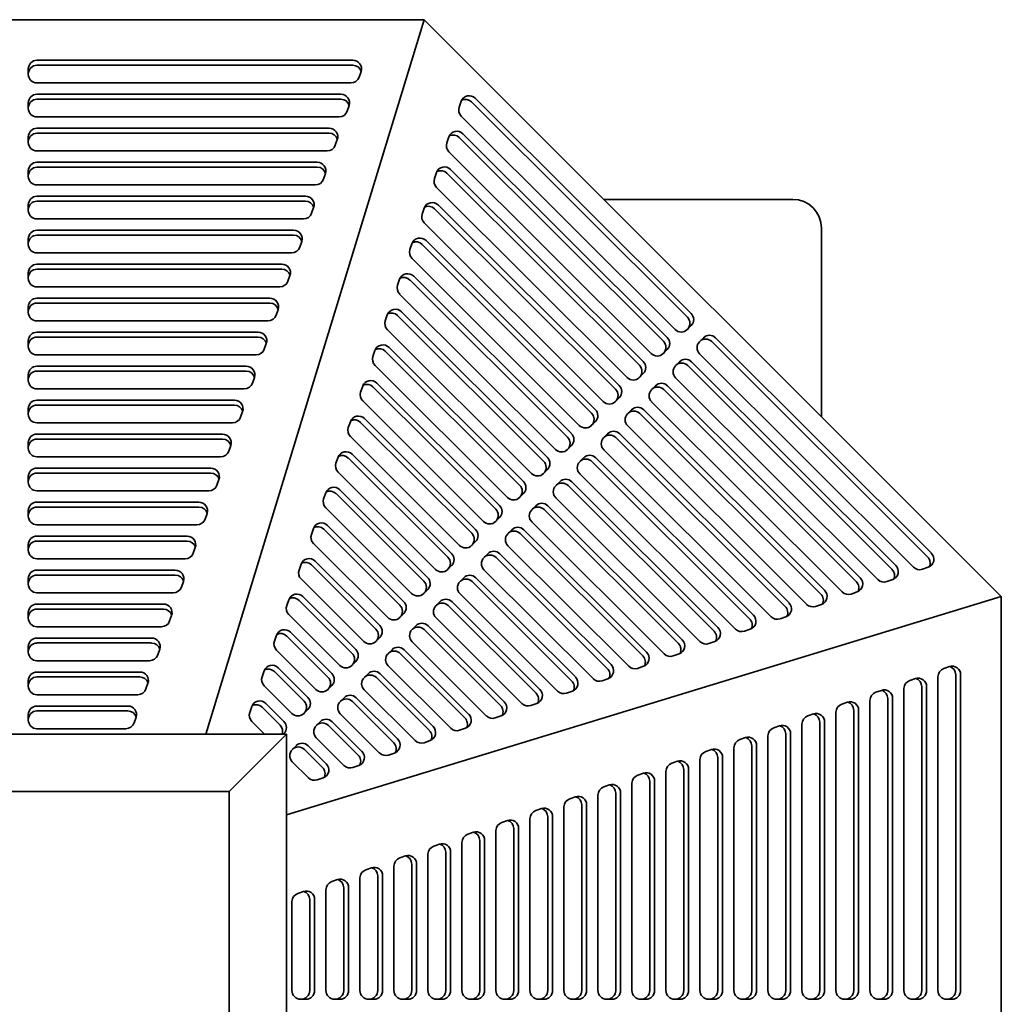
# Model space of a CAD drawing. Header units: millimetres. Extents: x 287 to 973, y 102 to 790.
# Tile 5 of 5: x 631 to 973, y 447 to 790. Entities that reach past the tile are written whole.
import ezdxf

# ---------------------------------------------------------------- set-up
doc = ezdxf.new("R2010")
doc.units = ezdxf.units.MM
doc.header["$LTSCALE"] = 3
doc.layers.add('Krawędzie widoczne(ISO)', color=7, linetype='Continuous', lineweight=35, true_color=0x262659)

msp = doc.modelspace()

# ---------------------------------------------------------------- linework, layer by layer
at = {"layer": 'Krawędzie widoczne(ISO)'}
for p, q in [((488.13, 789.5), (771.87, 789.5)), ((695.97, 541), (771.87, 789.5)), ((771.87, 789.5), (972.5, 588.87)), ((637.21, 775.37), (747.07, 775.37)), ((634.21, 770.45), (634.21, 772.42)), ((637.21, 773.65), (747.07, 773.65)), ((749.91, 771.46), (749.23, 769.49)), ((746.39, 767.49), (637.21, 767.49)), ((634.21, 758.63), (634.21, 760.6)), ((637.21, 763.55), (742.91, 763.55)), ((637.21, 761.83), (742.91, 761.83)), ((784.01, 759.06), (784.73, 761.12)), ((788.31, 760.88), (863.34, 686)), ((789.62, 762.19), (864.65, 687.31)), ((745.75, 759.64), (745.06, 757.67)), ((742.23, 755.67), (637.21, 755.67)), ((859.1, 681.75), (784.74, 755.95)), ((637.21, 751.73), (738.8, 751.73)), ((634.21, 746.8), (634.21, 748.77)), ((637.21, 750.01), (738.8, 750.01)), ((741.63, 747.82), (740.95, 745.85)), ((779.73, 746.67), (780.44, 748.74)), ((784.02, 748.49), (855.01, 677.65)), ((785.34, 749.81), (856.32, 678.96)), ((738.11, 743.85), (637.21, 743.85)), ((850.77, 673.4), (780.46, 743.57)), ((637.21, 739.91), (734.68, 739.91)), ((634.21, 734.98), (634.21, 736.95)), ((637.21, 738.19), (734.68, 738.19)), ((781.05, 737.42), (847.99, 670.62)), ((737.52, 735.99), (736.83, 734.02)), ((775.44, 734.29), (776.16, 736.35)), ((779.74, 736.11), (846.68, 669.3)), ((734, 732.03), (637.21, 732.03)), ((842.44, 665.05), (776.17, 731.19)), ((637.21, 728.09), (730.57, 728.09)), ((637.21, 726.37), (730.57, 726.37)), ((900, 727), (834.37, 727)), ((634.21, 723.16), (634.21, 725.13)), ((733.4, 724.17), (732.72, 722.2)), ((771.16, 721.9), (771.87, 723.97)), ((775.46, 723.73), (838.35, 660.96)), ((776.77, 725.04), (839.66, 662.27)), ((729.88, 720.21), (637.21, 720.21)), ((637.21, 716.26), (726.45, 716.26)), ((834.11, 656.71), (771.89, 718.8)), ((910, 651.37), (910, 717)), ((634.21, 711.34), (634.21, 713.31)), ((637.21, 714.55), (726.45, 714.55)), ((772.49, 712.66), (831.34, 653.92)), ((729.29, 712.35), (728.6, 710.38)), ((766.88, 709.52), (767.59, 711.58)), ((771.17, 711.34), (830.02, 652.61)), ((725.77, 708.38), (637.21, 708.38)), ((825.78, 648.36), (767.61, 706.42)), ((637.21, 704.44), (722.34, 704.44)), ((637.21, 702.73), (722.34, 702.73)), ((634.21, 699.52), (634.21, 701.49)), ((725.18, 700.53), (724.49, 698.56)), ((762.59, 697.14), (763.31, 699.2)), ((766.89, 698.96), (821.69, 644.26)), ((768.2, 700.27), (823.01, 645.58)), ((721.65, 696.56), (637.21, 696.56)), ((637.21, 692.62), (718.22, 692.62)), ((817.45, 640.01), (763.32, 694.03)), ((634.21, 687.7), (634.21, 689.67)), ((637.21, 690.9), (718.22, 690.9)), ((721.06, 688.71), (720.37, 686.74)), ((758.31, 684.75), (759.02, 686.82)), ((762.61, 686.58), (813.36, 635.92)), ((763.92, 687.89), (814.68, 637.23)), ((717.54, 684.74), (637.21, 684.74)), ((809.12, 631.67), (759.04, 681.65)), ((863.38, 681.79), (863.23, 681.64)), ((864.69, 683.1), (863.3, 681.71)), ((637.21, 680.8), (714.11, 680.8)), ((637.21, 679.08), (714.11, 679.08)), ((867.55, 677.47), (868.94, 678.87)), ((873.15, 678.83), (948.18, 603.95)), ((634.21, 675.87), (634.21, 677.84)), ((716.95, 676.89), (716.26, 674.92)), ((759.63, 675.5), (806.35, 628.88)), ((856.36, 674.76), (854.98, 673.37)), ((871.83, 677.52), (946.86, 602.64)), ((713.42, 672.92), (637.21, 672.92)), ((754.03, 672.37), (754.74, 674.43)), ((758.32, 674.19), (805.04, 627.57)), ((855.05, 673.44), (854.9, 673.29)), ((941.95, 599.06), (867.59, 673.27)), ((637.21, 668.98), (709.99, 668.98)), ((800.79, 623.32), (754.76, 669.27)), ((859.22, 669.13), (860.61, 670.52)), ((863.5, 669.17), (934.49, 598.33)), ((864.82, 670.49), (935.8, 599.64)), ((634.21, 664.05), (634.21, 666.02)), ((637.21, 667.26), (709.99, 667.26)), ((712.83, 665.06), (712.14, 663.09)), ((846.72, 665.1), (846.57, 664.95)), ((848.03, 666.41), (846.65, 665.02)), ((929.58, 594.75), (859.26, 664.92)), ((709.31, 661.1), (637.21, 661.1)), ((749.74, 659.99), (750.46, 662.05)), ((754.04, 661.81), (796.71, 619.23)), ((755.35, 663.12), (798.02, 620.54)), ((850.89, 660.78), (852.28, 662.17)), ((856.49, 662.14), (923.43, 595.33)), ((839.71, 658.06), (838.32, 656.67)), ((855.17, 660.83), (922.12, 594.02)), ((634.21, 652.23), (634.21, 654.2)), ((637.21, 657.16), (705.88, 657.16)), ((637.21, 655.44), (705.88, 655.44)), ((792.47, 614.97), (750.47, 656.88)), ((838.39, 656.75), (838.24, 656.6)), ((917.2, 590.44), (850.93, 656.58)), ((708.72, 653.24), (708.03, 651.27)), ((842.56, 652.43), (843.95, 653.83)), ((846.85, 652.48), (909.74, 589.71)), ((848.16, 653.79), (911.05, 591.02)), ((705.19, 649.28), (637.21, 649.28)), ((745.46, 647.6), (746.17, 649.67)), ((749.75, 649.42), (788.38, 610.88)), ((751.07, 650.74), (789.69, 612.19)), ((830.06, 648.41), (829.91, 648.25)), ((831.38, 649.72), (829.99, 648.33)), ((904.83, 586.13), (842.61, 648.23)), ((637.21, 645.33), (701.76, 645.33)), ((784.14, 606.63), (746.19, 644.5)), ((834.24, 644.09), (835.62, 645.48)), ((838.52, 644.13), (897.37, 585.4)), ((839.83, 645.45), (898.68, 586.72)), ((634.21, 640.41), (634.21, 642.38)), ((637.21, 643.62), (701.76, 643.62)), ((704.6, 641.42), (703.92, 639.45)), ((823.05, 641.37), (821.66, 639.98)), ((701.08, 637.45), (637.21, 637.45)), ((741.17, 635.22), (741.89, 637.28)), ((746.78, 638.35), (781.36, 603.84)), ((821.73, 640.06), (821.58, 639.91)), ((825.91, 635.74), (827.29, 637.13)), ((831.5, 637.1), (886.3, 582.41)), ((892.45, 581.82), (834.28, 639.88)), ((745.47, 637.04), (780.05, 602.53)), ((830.19, 635.79), (884.99, 581.09)), ((634.21, 628.59), (634.21, 630.56)), ((637.21, 633.51), (697.65, 633.51)), ((637.21, 631.8), (697.65, 631.8)), ((775.81, 598.28), (741.9, 632.12)), ((813.41, 631.71), (813.25, 631.56)), ((814.72, 633.02), (813.33, 631.63)), ((880.08, 577.51), (825.95, 631.54)), ((700.49, 629.6), (699.8, 627.63)), ((817.58, 627.4), (818.96, 628.79)), ((821.86, 627.44), (872.62, 576.78)), ((823.17, 628.75), (873.93, 578.1)), ((696.96, 625.63), (637.21, 625.63)), ((736.89, 622.83), (737.6, 624.9)), ((741.19, 624.66), (771.72, 594.19)), ((742.5, 625.97), (773.03, 595.5)), ((805.08, 623.37), (804.92, 623.21)), ((806.39, 624.68), (805, 623.29)), ((637.21, 621.69), (693.53, 621.69)), ((637.21, 619.97), (693.53, 619.97)), ((809.25, 619.05), (810.64, 620.44)), ((814.84, 620.41), (861.55, 573.79)), ((867.7, 573.21), (817.62, 623.19)), ((634.21, 616.77), (634.21, 618.74)), ((696.37, 617.78), (695.69, 615.81)), ((767.48, 589.93), (737.62, 619.73)), ((813.53, 619.09), (860.24, 572.48)), ((692.85, 613.81), (637.21, 613.81)), ((738.22, 613.58), (764.7, 587.15)), ((796.75, 615.02), (796.6, 614.87)), ((798.06, 616.33), (796.67, 614.94)), ((855.33, 568.9), (809.29, 614.84)), ((637.21, 609.87), (689.42, 609.87)), ((732.61, 610.45), (733.32, 612.51)), ((736.9, 612.27), (763.39, 585.84)), ((800.92, 610.7), (802.31, 612.09)), ((805.2, 610.75), (847.87, 568.17)), ((806.51, 612.06), (849.18, 569.48)), ((634.21, 604.94), (634.21, 606.91)), ((637.21, 608.15), (689.42, 608.15)), ((759.15, 581.59), (733.34, 607.35)), ((788.42, 606.67), (788.27, 606.52)), ((789.73, 607.99), (788.34, 606.59)), ((842.95, 564.59), (800.96, 606.5)), ((692.26, 605.96), (691.57, 603.99)), ((792.59, 602.36), (793.98, 603.75)), ((798.18, 603.71), (836.81, 565.17)), ((688.73, 601.99), (637.21, 601.99)), ((728.32, 598.07), (729.04, 600.13)), ((732.62, 599.89), (755.06, 577.49)), ((733.93, 601.2), (756.37, 578.81)), ((781.4, 599.64), (780.01, 598.25)), ((796.87, 602.4), (835.49, 563.86)), ((637.21, 598.05), (685.3, 598.05)), ((637.21, 596.33), (685.3, 596.33)), ((780.09, 598.33), (779.94, 598.17)), ((830.58, 560.28), (792.63, 598.15)), ((947.12, 599.06), (945.05, 598.34)), ((634.21, 593.12), (634.21, 595.09)), ((688.14, 594.13), (687.46, 592.16)), ((750.82, 573.24), (729.05, 594.96)), ((784.26, 594.01), (785.65, 595.4)), ((788.54, 594.06), (823.12, 559.55)), ((789.85, 595.37), (824.43, 560.86)), ((934.74, 594.75), (932.68, 594.03)), ((684.62, 590.17), (637.21, 590.17)), ((771.76, 589.98), (771.61, 589.83)), ((773.07, 591.29), (771.68, 589.9)), ((818.2, 555.97), (784.3, 589.8)), ((922.37, 590.44), (920.3, 589.72)), ((637.21, 586.23), (681.19, 586.23)), ((972.5, 588.87), (724, 512.97)), ((724.04, 585.68), (724.75, 587.75)), ((728.34, 587.5), (746.73, 569.15)), ((729.65, 588.82), (748.04, 570.46)), ((775.93, 585.66), (777.32, 587.05)), ((780.21, 585.71), (810.74, 555.24)), ((781.52, 587.02), (812.06, 556.55)), ((909.99, 586.13), (907.93, 585.41)), ((972.5, 588.87), (972.5, 305.14)), ((634.21, 581.3), (634.21, 583.27)), ((637.21, 584.51), (681.19, 584.51)), ((684.03, 582.31), (683.34, 580.34)), ((742.49, 564.89), (724.77, 582.58)), ((764.74, 582.95), (763.35, 581.55)), ((763.43, 581.63), (763.28, 581.48)), ((805.83, 551.66), (775.97, 581.46)), ((897.62, 581.82), (895.56, 581.1)), ((680.5, 578.35), (637.21, 578.35)), ((725.36, 576.43), (739.71, 562.11)), ((767.6, 577.32), (768.99, 578.71)), ((771.88, 577.36), (798.37, 550.93)), ((773.2, 578.67), (799.68, 552.24)), ((885.24, 577.51), (883.18, 576.79)), ((637.21, 574.4), (677.07, 574.4)), ((637.21, 572.69), (677.07, 572.69)), ((719.76, 573.3), (720.47, 575.36)), ((724.05, 575.12), (738.4, 560.8)), ((755.1, 573.29), (754.95, 573.13)), ((756.41, 574.6), (755.03, 573.21)), ((793.45, 547.35), (767.64, 573.11)), ((872.87, 573.2), (870.81, 572.48)), ((634.21, 569.48), (634.21, 571.45)), ((679.91, 570.49), (679.23, 568.52)), ((734.16, 556.55), (720.49, 570.2)), ((759.27, 568.97), (760.66, 570.36)), ((763.55, 569.02), (785.99, 546.62)), ((764.87, 570.33), (787.31, 547.93)), ((860.49, 568.89), (858.43, 568.17)), ((676.39, 566.52), (637.21, 566.52)), ((748.08, 566.25), (746.7, 564.86)), ((637.21, 562.58), (672.96, 562.58)), ((715.47, 560.91), (716.19, 562.98)), ((719.77, 562.74), (730.07, 552.45)), ((721.08, 564.05), (731.39, 553.77)), ((746.77, 564.94), (746.62, 564.79)), ((750.94, 560.62), (752.33, 562.01)), ((756.54, 561.98), (774.93, 543.62)), ((781.08, 543.04), (759.31, 564.76)), ((848.12, 564.58), (846.06, 563.86)), ((952.48, 563.81), (954.45, 564.49)), ((634.21, 557.66), (634.21, 559.63)), ((637.21, 560.87), (672.96, 560.87)), ((675.8, 558.67), (675.11, 556.7)), ((755.22, 560.67), (773.62, 542.31)), ((835.75, 560.27), (833.68, 559.55)), ((940.66, 559.65), (942.63, 560.33)), ((950.49, 451.79), (950.49, 560.97)), ((956.65, 561.66), (956.65, 451.79)), ((958.37, 561.66), (958.37, 451.79)), ((725.83, 548.2), (716.2, 557.81)), ((738.44, 556.59), (738.29, 556.44)), ((739.76, 557.91), (738.37, 556.52)), ((768.71, 538.73), (750.98, 556.42)), ((823.37, 555.96), (821.31, 555.24)), ((928.84, 555.53), (930.81, 556.22)), ((938.67, 451.79), (938.67, 556.81)), ((944.83, 557.49), (944.83, 451.79)), ((946.55, 557.49), (946.55, 451.79)), ((672.27, 554.7), (637.21, 554.7)), ((716.8, 551.67), (723.06, 545.42)), ((742.61, 552.28), (744, 553.67)), ((746.9, 552.32), (761.25, 538)), ((748.21, 553.64), (762.56, 539.31)), ((811, 551.65), (808.93, 550.94)), ((917.02, 551.42), (918.99, 552.1)), ((926.84, 451.79), (926.84, 552.69)), ((933.01, 553.38), (933.01, 451.79)), ((934.72, 553.38), (934.72, 451.79)), ((637.21, 550.76), (668.84, 550.76)), ((637.21, 549.04), (668.84, 549.04)), ((711.19, 548.53), (711.9, 550.59)), ((715.48, 550.35), (721.74, 544.11)), ((730.11, 548.25), (729.96, 548.1)), ((731.43, 549.56), (730.04, 548.17)), ((756.33, 534.42), (742.66, 548.07)), ((915.02, 451.79), (915.02, 548.58)), ((921.19, 549.26), (921.19, 451.79)), ((922.9, 549.26), (922.9, 451.79)), ((634.21, 545.84), (634.21, 547.81)), ((671.68, 546.85), (671, 544.88)), ((716.35, 541), (711.92, 545.43)), ((734.29, 543.93), (735.67, 545.32)), ((739.88, 545.29), (750.18, 535)), ((798.62, 547.34), (796.56, 546.63)), ((905.2, 547.3), (907.17, 547.99)), ((909.36, 545.15), (909.36, 451.79)), ((911.08, 545.15), (911.08, 451.79)), ((668.16, 542.88), (637.21, 542.88)), ((723.1, 541.21), (722.89, 541)), ((738.57, 543.98), (748.87, 533.69)), ((786.25, 543.04), (784.18, 542.32)), ((893.38, 543.19), (895.35, 543.87)), ((903.2, 451.79), (903.2, 544.46)), ((724, 541), (536, 541)), ((704, 521), (724, 541)), ((724, 353), (724, 541)), ((743.96, 530.11), (734.33, 539.72)), ((773.87, 538.73), (771.81, 538.01)), ((881.55, 539.07), (883.52, 539.76)), ((891.38, 451.79), (891.38, 540.35)), ((897.54, 541.03), (897.54, 451.79)), ((899.26, 541.03), (899.26, 451.79)), ((725.96, 535.58), (727.34, 536.97)), ((730.24, 535.63), (736.5, 529.38)), ((731.55, 536.94), (737.81, 530.7)), ((761.5, 534.42), (759.44, 533.7)), ((869.73, 534.96), (871.7, 535.64)), ((879.56, 451.79), (879.56, 536.23)), ((885.72, 536.92), (885.72, 451.79)), ((887.44, 536.92), (887.44, 451.79)), ((731.58, 525.8), (726, 531.38)), ((857.91, 530.84), (859.88, 531.53)), ((867.74, 451.79), (867.74, 532.12)), ((873.9, 532.8), (873.9, 451.79)), ((875.62, 532.8), (875.62, 451.79)), ((749.12, 530.11), (747.06, 529.39)), ((855.91, 451.79), (855.91, 528)), ((862.08, 528.69), (862.08, 451.79)), ((863.79, 528.69), (863.79, 451.79)), ((736.75, 525.8), (734.69, 525.08)), ((846.09, 526.73), (848.06, 527.41)), ((850.26, 524.57), (850.26, 451.79)), ((851.97, 524.57), (851.97, 451.79)), ((556, 521), (704, 521)), ((704, 521), (704, 373)), ((834.27, 522.61), (836.24, 523.3)), ((844.09, 451.79), (844.09, 523.89)), ((822.45, 518.5), (824.42, 519.18)), ((832.27, 451.79), (832.27, 519.77)), ((838.43, 520.46), (838.43, 451.79)), ((840.15, 520.46), (840.15, 451.79)), ((810.62, 514.38), (812.59, 515.07)), ((820.45, 451.79), (820.45, 515.66)), ((826.61, 516.35), (826.61, 451.79)), ((828.33, 516.35), (828.33, 451.79)), ((798.8, 510.27), (800.77, 510.95)), ((808.63, 451.79), (808.63, 511.54)), ((814.79, 512.23), (814.79, 451.79)), ((816.51, 512.23), (816.51, 451.79)), ((796.81, 451.79), (796.81, 507.43)), ((802.97, 508.12), (802.97, 451.79)), ((804.69, 508.12), (804.69, 451.79)), ((786.98, 506.15), (788.95, 506.84)), ((791.15, 504), (791.15, 451.79)), ((792.86, 504), (792.86, 451.79)), ((775.16, 502.04), (777.13, 502.72)), ((784.98, 451.79), (784.98, 503.32)), ((763.34, 497.92), (765.31, 498.61)), ((773.16, 451.79), (773.16, 499.2)), ((779.33, 499.89), (779.33, 451.79)), ((781.04, 499.89), (781.04, 451.79)), ((751.52, 493.81), (753.49, 494.49)), ((761.34, 451.79), (761.34, 495.09)), ((767.5, 495.77), (767.5, 451.79)), ((769.22, 495.77), (769.22, 451.79)), ((739.69, 489.69), (741.66, 490.38)), ((749.52, 451.79), (749.52, 490.97)), ((755.68, 491.66), (755.68, 451.79)), ((757.4, 491.66), (757.4, 451.79)), ((737.7, 451.79), (737.7, 486.86)), ((743.86, 487.54), (743.86, 451.79)), ((745.58, 487.54), (745.58, 451.79)), ((727.87, 485.58), (729.84, 486.26)), ((732.04, 483.43), (732.04, 451.79)), ((733.76, 483.43), (733.76, 451.79)), ((725.88, 451.79), (725.88, 482.74)), ((730.8, 448.79), (728.83, 448.79)), ((742.62, 448.79), (740.65, 448.79)), ((754.44, 448.79), (752.47, 448.79)), ((766.27, 448.79), (764.3, 448.79)), ((778.09, 448.79), (776.12, 448.79)), ((789.91, 448.79), (787.94, 448.79)), ((801.73, 448.79), (799.76, 448.79)), ((813.55, 448.79), (811.58, 448.79)), ((825.37, 448.79), (823.4, 448.79)), ((837.2, 448.79), (835.23, 448.79)), ((849.02, 448.79), (847.05, 448.79)), ((860.84, 448.79), (858.87, 448.79)), ((872.66, 448.79), (870.69, 448.79)), ((884.48, 448.79), (882.51, 448.79)), ((896.3, 448.79), (894.33, 448.79)), ((908.13, 448.79), (906.16, 448.79)), ((919.95, 448.79), (917.98, 448.79)), ((931.77, 448.79), (929.8, 448.79)), ((943.59, 448.79), (941.62, 448.79)), ((955.41, 448.79), (953.44, 448.79))]:
    msp.add_line(p, q, dxfattribs=at)
msp.add_arc((900, 717), 10, 0, 90, dxfattribs=at)
for centre, major_axis, ratio, start_param, end_param in [((637.21, 772.42), (-3, 0), 0.985138, 4.712389, 6.283185), ((747.07, 772.42), (3, 0), 0.985138, 5.952847, 7.853982), ((637.21, 770.7), (-3, 0), 0.985138, 4.712389, 6.283185), ((747.07, 770.7), (3, 0), 0.985138, 0.294852, 1.570796), ((637.21, 770.45), (-3, 0), 0.985138, 0, 1.570796), ((746.39, 770.45), (3, 0), 0.985138, 4.712389, 5.952847), ((637.21, 760.6), (-3, 0), 0.985138, 4.712389, 6.283185), ((637.21, 758.88), (-3, 0), 0.985138, 4.712389, 6.283185), ((742.91, 760.6), (3, 0), 0.985138, 5.952847, 7.853982), ((742.91, 758.88), (3, 0), 0.985138, 0.294852, 1.570796), ((787.54, 760.1), (-2.12, 2.12), 0.982624, 4.713411, 6.728699), ((786.23, 758.79), (-2.12, 2.12), 0.982624, 4.713411, 5.962924), ((637.21, 758.63), (-3, 0), 0.985138, 0, 1.570796), ((742.23, 758.63), (3, 0), 0.985138, 4.712389, 5.952847), ((786.82, 758.04), (-2.12, 2.12), 0.982624, 0.445514, 1.571819), ((637.21, 748.77), (-3, 0), 0.985138, 4.712389, 6.283185), ((738.8, 748.77), (3, 0), 0.985138, 5.952847, 7.853982), ((783.25, 747.72), (-2.12, 2.12), 0.982624, 4.713411, 6.728699), ((637.21, 747.06), (-3, 0), 0.985138, 4.712389, 6.283185), ((637.21, 746.8), (-3, 0), 0.985138, 0, 1.570796), ((738.8, 747.06), (3, 0), 0.985138, 0.294852, 1.570796), ((782.54, 745.66), (-2.12, 2.12), 0.982624, 0.445514, 1.571819), ((781.94, 746.41), (-2.12, 2.12), 0.982624, 4.713411, 5.962924), ((738.11, 746.8), (3, 0), 0.985138, 4.712389, 5.952847), ((637.21, 736.95), (-3, 0), 0.985138, 4.712389, 6.283185), ((734.68, 736.95), (3, 0), 0.985138, 5.952847, 7.853982), ((637.21, 735.23), (-3, 0), 0.985138, 4.712389, 6.283185), ((734.68, 735.23), (3, 0), 0.985138, 0.294852, 1.570796), ((778.97, 735.34), (-2.12, 2.12), 0.982624, 4.713411, 6.728699), ((777.66, 734.02), (-2.12, 2.12), 0.982624, 4.713411, 5.962924), ((637.21, 734.98), (-3, 0), 0.985138, 0, 1.570796), ((734, 734.98), (3, 0), 0.985138, 4.712389, 5.952847), ((778.26, 733.27), (-2.12, 2.12), 0.982624, 0.445514, 1.571819), ((637.21, 725.13), (-3, 0), 0.985138, 4.712389, 6.283185), ((637.21, 723.41), (-3, 0), 0.985138, 4.712389, 6.283185), ((730.57, 725.13), (3, 0), 0.985138, 5.952847, 7.853982), ((730.57, 723.41), (3, 0), 0.985138, 0.294852, 1.570796), ((637.21, 723.16), (-3, 0), 0.985138, 0, 1.570796), ((774.69, 722.95), (-2.12, 2.12), 0.982624, 4.713411, 6.728699), ((773.37, 721.64), (-2.12, 2.12), 0.982624, 4.713411, 5.962924), ((729.88, 723.16), (3, 0), 0.985138, 4.712389, 5.952847), ((773.97, 720.89), (-2.12, 2.12), 0.982624, 0.445514, 1.571819), ((637.21, 713.31), (-3, 0), 0.985138, 4.712389, 6.283185), ((726.45, 713.31), (3, 0), 0.985138, 5.952847, 7.853982), ((637.21, 711.59), (-3, 0), 0.985138, 4.712389, 6.283185), ((726.45, 711.59), (3, 0), 0.985138, 0.294852, 1.570796), ((770.4, 710.57), (-2.12, 2.12), 0.982624, 4.713411, 6.728699), ((769.09, 709.26), (-2.12, 2.12), 0.982624, 4.713411, 5.962924), ((637.21, 711.34), (-3, 0), 0.985138, 0, 1.570796), ((725.77, 711.34), (3, 0), 0.985138, 4.712389, 5.952847), ((769.69, 708.5), (-2.12, 2.12), 0.982624, 0.445514, 1.571819), ((637.21, 701.49), (-3, 0), 0.985138, 4.712389, 6.283185), ((637.21, 699.77), (-3, 0), 0.985138, 4.712389, 6.283185), ((722.34, 701.49), (3, 0), 0.985138, 5.952847, 7.853982), ((722.34, 699.77), (3, 0), 0.985138, 0.294852, 1.570796), ((637.21, 699.52), (-3, 0), 0.985138, 0, 1.570796), ((766.12, 698.18), (-2.12, 2.12), 0.982624, 4.713411, 6.728699), ((764.81, 696.87), (-2.12, 2.12), 0.982624, 4.713411, 5.962924), ((721.65, 699.52), (3, 0), 0.985138, 4.712389, 5.952847), ((765.41, 696.12), (-2.12, 2.12), 0.982624, 0.445514, 1.571819), ((637.21, 689.67), (-3, 0), 0.985138, 4.712389, 6.283185), ((718.22, 689.67), (3, 0), 0.985138, 5.952847, 7.853982), ((637.21, 687.95), (-3, 0), 0.985138, 4.712389, 6.283185), ((718.22, 687.95), (3, 0), 0.985138, 0.294852, 1.570796), ((761.84, 685.8), (-2.12, 2.12), 0.982624, 4.713411, 6.728699), ((637.21, 687.7), (-3, 0), 0.985138, 0, 1.570796), ((717.54, 687.7), (3, 0), 0.985138, 4.712389, 5.952847), ((760.52, 684.49), (-2.12, 2.12), 0.982624, 4.713411, 5.962924), ((861.26, 683.91), (2.12, -2.12), 0.982624, 0.001022, 1.571819), ((862.57, 685.22), (2.12, -2.12), 0.982624, 0.001022, 1.571819), ((761.12, 683.74), (-2.12, 2.12), 0.982624, 0.445514, 1.571819), ((861.18, 683.83), (2.12, -2.12), 0.982624, 4.713411, 6.284208), ((637.21, 677.84), (-3, 0), 0.985138, 4.712389, 6.283185), ((637.21, 676.13), (-3, 0), 0.985138, 4.712389, 6.283185), ((714.11, 677.84), (3, 0), 0.985138, 5.952847, 7.853982), ((714.11, 676.13), (3, 0), 0.985138, 0.294852, 1.570796), ((854.24, 676.88), (2.12, -2.12), 0.982624, 0.001022, 1.571819), ((869.75, 675.43), (-2.12, 2.12), 0.982624, 4.713411, 6.248323), ((871.06, 676.75), (-2.12, 2.12), 0.982624, 4.713411, 6.284208), ((637.21, 675.87), (-3, 0), 0.985138, 0, 1.570796), ((713.42, 675.87), (3, 0), 0.985138, 4.712389, 5.952847), ((757.55, 673.42), (-2.12, 2.12), 0.982624, 4.713411, 6.728699), ((756.24, 672.1), (-2.12, 2.12), 0.982624, 4.713411, 5.962924), ((852.93, 675.56), (2.12, -2.12), 0.982624, 0.001022, 1.571819), ((869.68, 675.36), (-2.12, 2.12), 0.982624, 0.001022, 1.571819), ((756.84, 671.35), (-2.12, 2.12), 0.982624, 0.445514, 1.571819), ((852.85, 675.49), (2.12, -2.12), 0.982624, 4.713411, 6.284208), ((862.73, 668.4), (-2.12, 2.12), 0.982624, 4.713411, 6.284208), ((637.21, 666.02), (-3, 0), 0.985138, 4.712389, 6.283185), ((709.99, 666.02), (3, 0), 0.985138, 5.952847, 7.853982), ((844.6, 667.22), (2.12, -2.12), 0.982624, 0.001022, 1.571819), ((845.91, 668.53), (2.12, -2.12), 0.982624, 0.001022, 1.571819), ((861.35, 667.01), (-2.12, 2.12), 0.982624, 0.001022, 1.571819), ((861.42, 667.09), (-2.12, 2.12), 0.982624, 4.713411, 6.248323), ((637.21, 664.3), (-3, 0), 0.985138, 4.712389, 6.283185), ((709.99, 664.3), (3, 0), 0.985138, 0.294852, 1.570796), ((844.52, 667.14), (2.12, -2.12), 0.982624, 4.713411, 6.284208), ((637.21, 664.05), (-3, 0), 0.985138, 0, 1.570796), ((709.31, 664.05), (3, 0), 0.985138, 4.712389, 5.952847), ((753.27, 661.03), (-2.12, 2.12), 0.982624, 4.713411, 6.728699), ((751.96, 659.72), (-2.12, 2.12), 0.982624, 4.713411, 5.962924), ((837.58, 660.18), (2.12, -2.12), 0.982624, 0.001022, 1.571819), ((853.09, 658.74), (-2.12, 2.12), 0.982624, 4.713411, 6.248323), ((854.4, 660.05), (-2.12, 2.12), 0.982624, 4.713411, 6.284208), ((752.55, 658.97), (-2.12, 2.12), 0.982624, 0.445514, 1.571819), ((836.27, 658.87), (2.12, -2.12), 0.982624, 0.001022, 1.571819), ((853.02, 658.66), (-2.12, 2.12), 0.982624, 0.001022, 1.571819), ((637.21, 654.2), (-3, 0), 0.985138, 4.712389, 6.283185), ((637.21, 652.48), (-3, 0), 0.985138, 4.712389, 6.283185), ((705.88, 654.2), (3, 0), 0.985138, 5.952847, 7.853982), ((705.88, 652.48), (3, 0), 0.985138, 0.294852, 1.570796), ((836.19, 658.79), (2.12, -2.12), 0.982624, 4.713411, 6.284208), ((846.08, 651.71), (-2.12, 2.12), 0.982624, 4.713411, 6.284208), ((637.21, 652.23), (-3, 0), 0.985138, 0, 1.570796), ((705.19, 652.23), (3, 0), 0.985138, 4.712389, 5.952847), ((748.98, 648.65), (-2.12, 2.12), 0.982624, 4.713411, 6.728699), ((827.94, 650.52), (2.12, -2.12), 0.982624, 0.001022, 1.571819), ((829.25, 651.84), (2.12, -2.12), 0.982624, 0.001022, 1.571819), ((844.69, 650.32), (-2.12, 2.12), 0.982624, 0.001022, 1.571819), ((844.76, 650.39), (-2.12, 2.12), 0.982624, 4.713411, 6.248323), ((748.27, 646.59), (-2.12, 2.12), 0.982624, 0.445514, 1.571819), ((747.67, 647.34), (-2.12, 2.12), 0.982624, 4.713411, 5.962924), ((827.86, 650.45), (2.12, -2.12), 0.982624, 4.713411, 6.284208), ((637.21, 642.38), (-3, 0), 0.985138, 4.712389, 6.283185), ((701.76, 642.38), (3, 0), 0.985138, 5.952847, 7.853982), ((819.61, 642.18), (2.12, -2.12), 0.982624, 0.001022, 1.571819), ((820.92, 643.49), (2.12, -2.12), 0.982624, 0.001022, 1.571819), ((836.36, 641.97), (-2.12, 2.12), 0.982624, 0.001022, 1.571819), ((836.43, 642.05), (-2.12, 2.12), 0.982624, 4.713411, 6.248323), ((837.75, 643.36), (-2.12, 2.12), 0.982624, 4.713411, 6.284208), ((637.21, 640.66), (-3, 0), 0.985138, 4.712389, 6.283185), ((701.76, 640.66), (3, 0), 0.985138, 0.294852, 1.570796), ((637.21, 640.41), (-3, 0), 0.985138, 0, 1.570796), ((701.08, 640.41), (3, 0), 0.985138, 4.712389, 5.952847), ((744.7, 636.27), (-2.12, 2.12), 0.982624, 4.713411, 6.728699), ((743.39, 634.95), (-2.12, 2.12), 0.982624, 4.713411, 5.962924), ((812.59, 635.14), (2.12, -2.12), 0.982624, 0.001022, 1.571819), ((819.54, 642.1), (2.12, -2.12), 0.982624, 4.713411, 6.284208), ((829.42, 635.01), (-2.12, 2.12), 0.982624, 4.713411, 6.284208), ((743.99, 634.2), (-2.12, 2.12), 0.982624, 0.445514, 1.571819), ((811.28, 633.83), (2.12, -2.12), 0.982624, 0.001022, 1.571819), ((828.03, 633.62), (-2.12, 2.12), 0.982624, 0.001022, 1.571819), ((828.11, 633.7), (-2.12, 2.12), 0.982624, 4.713411, 6.248323), ((637.21, 630.56), (-3, 0), 0.985138, 4.712389, 6.283185), ((637.21, 628.84), (-3, 0), 0.985138, 4.712389, 6.283185), ((697.65, 630.56), (3, 0), 0.985138, 5.952847, 7.853982), ((697.65, 628.84), (3, 0), 0.985138, 0.294852, 1.570796), ((811.21, 633.75), (2.12, -2.12), 0.982624, 4.713411, 6.284208), ((637.21, 628.59), (-3, 0), 0.985138, 0, 1.570796), ((696.96, 628.59), (3, 0), 0.985138, 4.712389, 5.952847), ((740.42, 623.88), (-2.12, 2.12), 0.982624, 4.713411, 6.728699), ((802.95, 625.49), (2.12, -2.12), 0.982624, 0.001022, 1.571819), ((804.27, 626.8), (2.12, -2.12), 0.982624, 0.001022, 1.571819), ((819.7, 625.28), (-2.12, 2.12), 0.982624, 0.001022, 1.571819), ((819.78, 625.35), (-2.12, 2.12), 0.982624, 4.713411, 6.248323), ((821.09, 626.67), (-2.12, 2.12), 0.982624, 4.713411, 6.284208), ((739.1, 622.57), (-2.12, 2.12), 0.982624, 4.713411, 5.962924), ((637.21, 618.74), (-3, 0), 0.985138, 4.712389, 6.283185), ((637.21, 617.02), (-3, 0), 0.985138, 4.712389, 6.283185), ((693.53, 618.74), (3, 0), 0.985138, 5.952847, 7.853982), ((693.53, 617.02), (3, 0), 0.985138, 0.294852, 1.570796), ((739.7, 621.82), (-2.12, 2.12), 0.982624, 0.445514, 1.571819), ((795.94, 618.45), (2.12, -2.12), 0.982624, 0.001022, 1.571819), ((802.88, 625.41), (2.12, -2.12), 0.982624, 4.713411, 6.284208), ((811.45, 617.01), (-2.12, 2.12), 0.982624, 4.713411, 6.248323), ((812.76, 618.32), (-2.12, 2.12), 0.982624, 4.713411, 6.284208), ((637.21, 616.77), (-3, 0), 0.985138, 0, 1.570796), ((794.62, 617.14), (2.12, -2.12), 0.982624, 0.001022, 1.571819), ((811.37, 616.93), (-2.12, 2.12), 0.982624, 0.001022, 1.571819), ((692.85, 616.77), (3, 0), 0.985138, 4.712389, 5.952847), ((736.13, 611.5), (-2.12, 2.12), 0.982624, 4.713411, 6.728699), ((734.82, 610.19), (-2.12, 2.12), 0.982624, 4.713411, 5.962924), ((794.55, 617.06), (2.12, -2.12), 0.982624, 4.713411, 6.284208), ((637.21, 606.91), (-3, 0), 0.985138, 4.712389, 6.283185), ((689.42, 606.91), (3, 0), 0.985138, 5.952847, 7.853982), ((735.42, 609.43), (-2.12, 2.12), 0.982624, 0.445514, 1.571819), ((786.29, 608.79), (2.12, -2.12), 0.982624, 0.001022, 1.571819), ((787.61, 610.1), (2.12, -2.12), 0.982624, 0.001022, 1.571819), ((803.04, 608.58), (-2.12, 2.12), 0.982624, 0.001022, 1.571819), ((803.12, 608.66), (-2.12, 2.12), 0.982624, 4.713411, 6.248323), ((804.43, 609.97), (-2.12, 2.12), 0.982624, 4.713411, 6.284208), ((637.21, 605.2), (-3, 0), 0.985138, 4.712389, 6.283185), ((689.42, 605.2), (3, 0), 0.985138, 0.294852, 1.570796), ((786.22, 608.71), (2.12, -2.12), 0.982624, 4.713411, 6.284208), ((637.21, 604.94), (-3, 0), 0.985138, 0, 1.570796), ((688.73, 604.94), (3, 0), 0.985138, 4.712389, 5.952847), ((779.28, 601.76), (2.12, -2.12), 0.982624, 0.001022, 1.571819), ((794.79, 600.32), (-2.12, 2.12), 0.982624, 4.713411, 6.248323), ((796.1, 601.63), (-2.12, 2.12), 0.982624, 4.713411, 6.284208), ((946.09, 601.87), (2.12, -2.12), 0.982624, 5.839716, 7.855004), ((731.85, 599.11), (-2.12, 2.12), 0.982624, 4.713411, 6.728699), ((730.54, 597.8), (-2.12, 2.12), 0.982624, 4.713411, 5.962924), ((777.97, 600.45), (2.12, -2.12), 0.982624, 0.001022, 1.571819), ((794.71, 600.24), (-2.12, 2.12), 0.982624, 0.001022, 1.571819), ((933.72, 597.56), (2.12, -2.12), 0.982624, 5.839716, 7.855004), ((944.78, 600.55), (2.12, -2.12), 0.982624, 0.320262, 1.571819), ((637.21, 595.09), (-3, 0), 0.985138, 4.712389, 6.283185), ((637.21, 593.38), (-3, 0), 0.985138, 4.712389, 6.283185), ((685.3, 595.09), (3, 0), 0.985138, 5.952847, 7.853982), ((685.3, 593.38), (3, 0), 0.985138, 0.294852, 1.570796), ((731.14, 597.05), (-2.12, 2.12), 0.982624, 0.445514, 1.571819), ((777.89, 600.37), (2.12, -2.12), 0.982624, 4.713411, 6.284208), ((787.77, 593.28), (-2.12, 2.12), 0.982624, 4.713411, 6.284208), ((932.41, 596.24), (2.12, -2.12), 0.982624, 0.320262, 1.571819), ((944.03, 601.15), (-2.12, 2.12), 0.982624, 1.571819, 2.698124), ((637.21, 593.12), (-3, 0), 0.985138, 0, 1.570796), ((769.64, 592.1), (2.12, -2.12), 0.982624, 0.001022, 1.571819), ((770.95, 593.41), (2.12, -2.12), 0.982624, 0.001022, 1.571819), ((786.38, 591.89), (-2.12, 2.12), 0.982624, 0.001022, 1.571819), ((786.46, 591.97), (-2.12, 2.12), 0.982624, 4.713411, 6.248323), ((920.03, 591.93), (2.12, -2.12), 0.982624, 0.320262, 1.571819), ((921.35, 593.25), (2.12, -2.12), 0.982624, 5.839716, 7.855004), ((931.66, 596.84), (-2.12, 2.12), 0.982624, 1.571819, 2.698124), ((684.62, 593.12), (3, 0), 0.985138, 4.712389, 5.952847), ((727.57, 586.73), (-2.12, 2.12), 0.982624, 4.713411, 6.728699), ((769.56, 592.02), (2.12, -2.12), 0.982624, 4.713411, 6.284208), ((907.66, 587.63), (2.12, -2.12), 0.982624, 0.320262, 1.571819), ((908.97, 588.94), (2.12, -2.12), 0.982624, 5.839716, 7.855004), ((919.28, 592.53), (-2.12, 2.12), 0.982624, 1.571819, 2.698124), ((637.21, 583.27), (-3, 0), 0.985138, 4.712389, 6.283185), ((681.19, 583.27), (3, 0), 0.985138, 5.952847, 7.853982), ((726.85, 584.67), (-2.12, 2.12), 0.982624, 0.445514, 1.571819), ((726.25, 585.42), (-2.12, 2.12), 0.982624, 4.713411, 5.962924), ((761.31, 583.75), (2.12, -2.12), 0.982624, 0.001022, 1.571819), ((762.62, 585.06), (2.12, -2.12), 0.982624, 0.001022, 1.571819), ((778.13, 583.62), (-2.12, 2.12), 0.982624, 4.713411, 6.248323), ((779.44, 584.93), (-2.12, 2.12), 0.982624, 4.713411, 6.284208), ((896.6, 584.63), (2.12, -2.12), 0.982624, 5.839716, 7.855004), ((906.91, 588.22), (-2.12, 2.12), 0.982624, 1.571819, 2.698124), ((637.21, 581.55), (-3, 0), 0.985138, 4.712389, 6.283185), ((681.19, 581.55), (3, 0), 0.985138, 0.294852, 1.570796), ((778.05, 583.54), (-2.12, 2.12), 0.982624, 0.001022, 1.571819), ((884.22, 580.32), (2.12, -2.12), 0.982624, 5.839716, 7.855004), ((895.28, 583.32), (2.12, -2.12), 0.982624, 0.320262, 1.571819), ((637.21, 581.3), (-3, 0), 0.985138, 0, 1.570796), ((680.5, 581.3), (3, 0), 0.985138, 4.712389, 5.952847), ((761.23, 583.67), (2.12, -2.12), 0.982624, 4.713411, 6.284208), ((771.11, 576.59), (-2.12, 2.12), 0.982624, 4.713411, 6.284208), ((882.91, 579.01), (2.12, -2.12), 0.982624, 0.320262, 1.571819), ((894.53, 583.91), (-2.12, 2.12), 0.982624, 1.571819, 2.698124), ((723.28, 574.35), (-2.12, 2.12), 0.982624, 4.713411, 6.728699), ((721.97, 573.03), (-2.12, 2.12), 0.982624, 4.713411, 5.962924), ((752.98, 575.41), (2.12, -2.12), 0.982624, 0.001022, 1.571819), ((754.29, 576.72), (2.12, -2.12), 0.982624, 0.001022, 1.571819), ((769.73, 575.2), (-2.12, 2.12), 0.982624, 0.001022, 1.571819), ((769.8, 575.28), (-2.12, 2.12), 0.982624, 4.713411, 6.248323), ((870.53, 574.7), (2.12, -2.12), 0.982624, 0.320262, 1.571819), ((871.85, 576.01), (2.12, -2.12), 0.982624, 5.839716, 7.855004), ((882.16, 579.6), (-2.12, 2.12), 0.982624, 1.571819, 2.698124), ((637.21, 571.45), (-3, 0), 0.985138, 4.712389, 6.283185), ((637.21, 569.73), (-3, 0), 0.985138, 4.712389, 6.283185), ((677.07, 571.45), (3, 0), 0.985138, 5.952847, 7.853982), ((677.07, 569.73), (3, 0), 0.985138, 0.294852, 1.570796), ((722.57, 572.28), (-2.12, 2.12), 0.982624, 0.445514, 1.571819), ((752.9, 575.33), (2.12, -2.12), 0.982624, 4.713411, 6.284208), ((858.16, 570.39), (2.12, -2.12), 0.982624, 0.320262, 1.571819), ((859.47, 571.7), (2.12, -2.12), 0.982624, 5.839716, 7.855004), ((869.78, 575.29), (-2.12, 2.12), 0.982624, 1.571819, 2.698124), ((637.21, 569.48), (-3, 0), 0.985138, 0, 1.570796), ((744.65, 567.06), (2.12, -2.12), 0.982624, 0.001022, 1.571819), ((745.96, 568.37), (2.12, -2.12), 0.982624, 0.001022, 1.571819), ((761.4, 566.85), (-2.12, 2.12), 0.982624, 0.001022, 1.571819), ((761.47, 566.93), (-2.12, 2.12), 0.982624, 4.713411, 6.248323), ((762.78, 568.24), (-2.12, 2.12), 0.982624, 4.713411, 6.284208), ((847.1, 567.39), (2.12, -2.12), 0.982624, 5.839716, 7.855004), ((857.41, 570.98), (-2.12, 2.12), 0.982624, 1.571819, 2.698124), ((676.39, 569.48), (3, 0), 0.985138, 4.712389, 5.952847), ((834.72, 563.08), (2.12, -2.12), 0.982624, 5.839716, 7.855004), ((845.79, 566.08), (2.12, -2.12), 0.982624, 0.320262, 1.571819), ((637.21, 559.63), (-3, 0), 0.985138, 4.712389, 6.283185), ((672.96, 559.63), (3, 0), 0.985138, 5.952847, 7.853982), ((719, 561.96), (-2.12, 2.12), 0.982624, 4.713411, 6.728699), ((717.69, 560.65), (-2.12, 2.12), 0.982624, 4.713411, 5.962924), ((737.63, 560.03), (2.12, -2.12), 0.982624, 0.001022, 1.571819), ((744.57, 566.98), (2.12, -2.12), 0.982624, 4.713411, 6.284208), ((753.14, 558.58), (-2.12, 2.12), 0.982624, 4.713411, 6.248323), ((754.46, 559.9), (-2.12, 2.12), 0.982624, 4.713411, 6.284208), ((833.41, 561.77), (2.12, -2.12), 0.982624, 0.320262, 1.571819), ((845.04, 566.67), (-2.12, 2.12), 0.982624, 1.571819, 2.698124), ((953.44, 560.97), (0, 3), 0.985138, 0.330338, 1.570796), ((955.41, 561.66), (0, 3), 0.985138, 4.712389, 6.613523), ((953.69, 561.66), (0, 3), 0.985138, 4.712389, 5.988333), ((637.21, 557.91), (-3, 0), 0.985138, 4.712389, 6.283185), ((672.96, 557.91), (3, 0), 0.985138, 0.294852, 1.570796), ((718.28, 559.9), (-2.12, 2.12), 0.982624, 0.445514, 1.571819), ((736.32, 558.71), (2.12, -2.12), 0.982624, 0.001022, 1.571819), ((753.07, 558.5), (-2.12, 2.12), 0.982624, 0.001022, 1.571819), ((821.04, 557.46), (2.12, -2.12), 0.982624, 0.320262, 1.571819), ((822.35, 558.77), (2.12, -2.12), 0.982624, 5.839716, 7.855004), ((832.66, 562.36), (-2.12, 2.12), 0.982624, 1.571819, 2.698124), ((941.62, 556.81), (0, 3), 0.985138, 0.330338, 1.570796), ((943.59, 557.49), (0, 3), 0.985138, 4.712389, 6.613523), ((941.87, 557.49), (0, 3), 0.985138, 4.712389, 5.988333), ((637.21, 557.66), (-3, 0), 0.985138, 0, 1.570796), ((672.27, 557.66), (3, 0), 0.985138, 4.712389, 5.952847), ((736.24, 558.63), (2.12, -2.12), 0.982624, 4.713411, 6.284208), ((808.66, 553.15), (2.12, -2.12), 0.982624, 0.320262, 1.571819), ((809.97, 554.46), (2.12, -2.12), 0.982624, 5.839716, 7.855004), ((820.29, 558.06), (-2.12, 2.12), 0.982624, 1.571819, 2.698124), ((929.8, 552.69), (0, 3), 0.985138, 0.330338, 1.570796), ((931.77, 553.38), (0, 3), 0.985138, 4.712389, 6.613523), ((930.05, 553.38), (0, 3), 0.985138, 4.712389, 5.988333), ((714.71, 549.58), (-2.12, 2.12), 0.982624, 4.713411, 6.728699), ((713.4, 548.27), (-2.12, 2.12), 0.982624, 4.713411, 5.962924), ((727.99, 550.37), (2.12, -2.12), 0.982624, 0.001022, 1.571819), ((729.3, 551.68), (2.12, -2.12), 0.982624, 0.001022, 1.571819), ((744.74, 550.16), (-2.12, 2.12), 0.982624, 0.001022, 1.571819), ((744.81, 550.24), (-2.12, 2.12), 0.982624, 4.713411, 6.248323), ((746.13, 551.55), (-2.12, 2.12), 0.982624, 4.713411, 6.284208), ((797.6, 550.16), (2.12, -2.12), 0.982624, 5.839716, 7.855004), ((807.91, 553.75), (-2.12, 2.12), 0.982624, 1.571819, 2.698124), ((919.95, 549.26), (0, 3), 0.985138, 4.712389, 6.613523), ((918.23, 549.26), (0, 3), 0.985138, 4.712389, 5.988333), ((637.21, 547.81), (-3, 0), 0.985138, 4.712389, 6.283185), ((637.21, 546.09), (-3, 0), 0.985138, 4.712389, 6.283185), ((668.84, 547.81), (3, 0), 0.985138, 5.952847, 7.853982), ((668.84, 546.09), (3, 0), 0.985138, 0.294852, 1.570796), ((714, 547.51), (-2.12, 2.12), 0.982624, 0.445514, 1.571819), ((727.91, 550.29), (2.12, -2.12), 0.982624, 4.713411, 6.284208), ((796.29, 548.84), (2.12, -2.12), 0.982624, 0.320262, 1.571819), ((908.13, 545.15), (0, 3), 0.985138, 4.712389, 6.613523), ((906.41, 545.15), (0, 3), 0.985138, 4.712389, 5.988333), ((917.98, 548.58), (0, 3), 0.985138, 0.330338, 1.570796), ((637.21, 545.84), (-3, 0), 0.985138, 0, 1.570796), ((668.16, 545.84), (3, 0), 0.985138, 4.712389, 5.952847), ((720.97, 543.33), (2.12, -2.12), 0.982624, 0.001022, 1.571819), ((736.48, 541.89), (-2.12, 2.12), 0.982624, 4.713411, 6.248323), ((737.8, 543.2), (-2.12, 2.12), 0.982624, 4.713411, 6.284208), ((783.91, 544.53), (2.12, -2.12), 0.982624, 0.320262, 1.571819), ((785.23, 545.85), (2.12, -2.12), 0.982624, 5.839716, 7.855004), ((795.54, 549.44), (-2.12, 2.12), 0.982624, 1.571819, 2.698124), ((906.16, 544.46), (0, 3), 0.985138, 0.330338, 1.570796), ((719.66, 542.02), (2.12, -2.12), 0.982624, 0.445839, 1.571819), ((736.41, 541.81), (-2.12, 2.12), 0.982624, 0.001022, 1.571819), ((771.54, 540.22), (2.12, -2.12), 0.982624, 0.320262, 1.571819), ((772.85, 541.54), (2.12, -2.12), 0.982624, 5.839716, 7.855004), ((783.16, 545.13), (-2.12, 2.12), 0.982624, 1.571819, 2.698124), ((894.33, 540.35), (0, 3), 0.985138, 0.330338, 1.570796), ((896.3, 541.03), (0, 3), 0.985138, 4.712389, 6.613523), ((894.59, 541.03), (0, 3), 0.985138, 4.712389, 5.988333), ((729.47, 534.86), (-2.12, 2.12), 0.982624, 4.713411, 6.284208), ((759.16, 535.92), (2.12, -2.12), 0.982624, 0.320262, 1.571819), ((760.48, 537.23), (2.12, -2.12), 0.982624, 5.839716, 7.855004), ((770.79, 540.82), (-2.12, 2.12), 0.982624, 1.571819, 2.698124), ((882.51, 536.23), (0, 3), 0.985138, 0.330338, 1.570796), ((884.48, 536.92), (0, 3), 0.985138, 4.712389, 6.613523), ((882.77, 536.92), (0, 3), 0.985138, 4.712389, 5.988333), ((728.08, 533.46), (-2.12, 2.12), 0.982624, 0.001022, 1.571819), ((728.16, 533.54), (-2.12, 2.12), 0.982624, 4.713411, 6.248323), ((748.1, 532.92), (2.12, -2.12), 0.982624, 5.839716, 7.855004), ((758.41, 536.51), (-2.12, 2.12), 0.982624, 1.571819, 2.698124), ((870.69, 532.12), (0, 3), 0.985138, 0.330338, 1.570796), ((872.66, 532.8), (0, 3), 0.985138, 4.712389, 6.613523), ((870.94, 532.8), (0, 3), 0.985138, 4.712389, 5.988333), ((746.79, 531.61), (2.12, -2.12), 0.982624, 0.320262, 1.571819), ((860.84, 528.69), (0, 3), 0.985138, 4.712389, 6.613523), ((859.12, 528.69), (0, 3), 0.985138, 4.712389, 5.988333), ((734.41, 527.3), (2.12, -2.12), 0.982624, 0.320262, 1.571819), ((735.73, 528.61), (2.12, -2.12), 0.982624, 5.839716, 7.855004), ((746.04, 532.2), (-2.12, 2.12), 0.982624, 1.571819, 2.698124), ((849.02, 524.57), (0, 3), 0.985138, 4.712389, 6.613523), ((858.87, 528), (0, 3), 0.985138, 0.330338, 1.570796), ((733.66, 527.89), (-2.12, 2.12), 0.982624, 1.571819, 2.698124), ((847.05, 523.89), (0, 3), 0.985138, 0.330338, 1.570796), ((847.3, 524.57), (0, 3), 0.985138, 4.712389, 5.988333), ((835.23, 519.77), (0, 3), 0.985138, 0.330338, 1.570796), ((837.2, 520.46), (0, 3), 0.985138, 4.712389, 6.613523), ((835.48, 520.46), (0, 3), 0.985138, 4.712389, 5.988333), ((823.4, 515.66), (0, 3), 0.985138, 0.330338, 1.570796), ((825.37, 516.35), (0, 3), 0.985138, 4.712389, 6.613523), ((823.66, 516.35), (0, 3), 0.985138, 4.712389, 5.988333), ((811.58, 511.54), (0, 3), 0.985138, 0.330338, 1.570796), ((813.55, 512.23), (0, 3), 0.985138, 4.712389, 6.613523), ((811.84, 512.23), (0, 3), 0.985138, 4.712389, 5.988333), ((801.73, 508.12), (0, 3), 0.985138, 4.712389, 6.613523), ((800.01, 508.12), (0, 3), 0.985138, 4.712389, 5.988333), ((789.91, 504), (0, 3), 0.985138, 4.712389, 6.613523), ((799.76, 507.43), (0, 3), 0.985138, 0.330338, 1.570796), ((787.94, 503.32), (0, 3), 0.985138, 0.330338, 1.570796), ((788.19, 504), (0, 3), 0.985138, 4.712389, 5.988333), ((776.12, 499.2), (0, 3), 0.985138, 0.330338, 1.570796), ((778.09, 499.89), (0, 3), 0.985138, 4.712389, 6.613523), ((776.37, 499.89), (0, 3), 0.985138, 4.712389, 5.988333), ((764.3, 495.09), (0, 3), 0.985138, 0.330338, 1.570796), ((766.27, 495.77), (0, 3), 0.985138, 4.712389, 6.613523), ((764.55, 495.77), (0, 3), 0.985138, 4.712389, 5.988333), ((752.47, 490.97), (0, 3), 0.985138, 0.330338, 1.570796), ((754.44, 491.66), (0, 3), 0.985138, 4.712389, 6.613523), ((752.73, 491.66), (0, 3), 0.985138, 4.712389, 5.988333), ((742.62, 487.54), (0, 3), 0.985138, 4.712389, 6.613523), ((740.91, 487.54), (0, 3), 0.985138, 4.712389, 5.988333), ((730.8, 483.43), (0, 3), 0.985138, 4.712389, 6.613523), ((740.65, 486.86), (0, 3), 0.985138, 0.330338, 1.570796), ((728.83, 482.74), (0, 3), 0.985138, 0.330338, 1.570796), ((729.08, 483.43), (0, 3), 0.985138, 4.712389, 5.988333), ((728.83, 451.79), (0, -3), 0.985138, 4.712389, 6.283185), ((729.08, 451.79), (0, -3), 0.985138, 0, 1.570796), ((730.8, 451.79), (0, -3), 0.985138, 0, 1.570796), ((740.65, 451.79), (0, -3), 0.985138, 4.712389, 6.283185), ((740.91, 451.79), (0, -3), 0.985138, 0, 1.570796), ((742.62, 451.79), (0, -3), 0.985138, 0, 1.570796), ((752.47, 451.79), (0, -3), 0.985138, 4.712389, 6.283185), ((752.73, 451.79), (0, -3), 0.985138, 0, 1.570796), ((754.44, 451.79), (0, -3), 0.985138, 0, 1.570796), ((764.3, 451.79), (0, -3), 0.985138, 4.712389, 6.283185), ((764.55, 451.79), (0, -3), 0.985138, 0, 1.570796), ((766.27, 451.79), (0, -3), 0.985138, 0, 1.570796), ((776.12, 451.79), (0, -3), 0.985138, 4.712389, 6.283185), ((776.37, 451.79), (0, -3), 0.985138, 0, 1.570796), ((778.09, 451.79), (0, -3), 0.985138, 0, 1.570796), ((787.94, 451.79), (0, -3), 0.985138, 4.712389, 6.283185), ((788.19, 451.79), (0, -3), 0.985138, 0, 1.570796), ((789.91, 451.79), (0, -3), 0.985138, 0, 1.570796), ((799.76, 451.79), (0, -3), 0.985138, 4.712389, 6.283185), ((800.01, 451.79), (0, -3), 0.985138, 0, 1.570796), ((801.73, 451.79), (0, -3), 0.985138, 0, 1.570796), ((811.58, 451.79), (0, -3), 0.985138, 4.712389, 6.283185), ((811.84, 451.79), (0, -3), 0.985138, 0, 1.570796), ((813.55, 451.79), (0, -3), 0.985138, 0, 1.570796), ((823.4, 451.79), (0, -3), 0.985138, 4.712389, 6.283185), ((823.66, 451.79), (0, -3), 0.985138, 0, 1.570796), ((825.37, 451.79), (0, -3), 0.985138, 0, 1.570796), ((835.23, 451.79), (0, -3), 0.985138, 4.712389, 6.283185), ((835.48, 451.79), (0, -3), 0.985138, 0, 1.570796), ((837.2, 451.79), (0, -3), 0.985138, 0, 1.570796), ((847.05, 451.79), (0, -3), 0.985138, 4.712389, 6.283185), ((847.3, 451.79), (0, -3), 0.985138, 0, 1.570796), ((849.02, 451.79), (0, -3), 0.985138, 0, 1.570796), ((858.87, 451.79), (0, -3), 0.985138, 4.712389, 6.283185), ((859.12, 451.79), (0, -3), 0.985138, 0, 1.570796), ((860.84, 451.79), (0, -3), 0.985138, 0, 1.570796), ((870.69, 451.79), (0, -3), 0.985138, 4.712389, 6.283185), ((870.94, 451.79), (0, -3), 0.985138, 0, 1.570796), ((872.66, 451.79), (0, -3), 0.985138, 0, 1.570796), ((882.51, 451.79), (0, -3), 0.985138, 4.712389, 6.283185), ((882.77, 451.79), (0, -3), 0.985138, 0, 1.570796), ((884.48, 451.79), (0, -3), 0.985138, 0, 1.570796), ((894.33, 451.79), (0, -3), 0.985138, 4.712389, 6.283185), ((894.59, 451.79), (0, -3), 0.985138, 0, 1.570796), ((896.3, 451.79), (0, -3), 0.985138, 0, 1.570796), ((906.16, 451.79), (0, -3), 0.985138, 4.712389, 6.283185), ((906.41, 451.79), (0, -3), 0.985138, 0, 1.570796), ((908.13, 451.79), (0, -3), 0.985138, 0, 1.570796), ((917.98, 451.79), (0, -3), 0.985138, 4.712389, 6.283185), ((918.23, 451.79), (0, -3), 0.985138, 0, 1.570796), ((919.95, 451.79), (0, -3), 0.985138, 0, 1.570796), ((929.8, 451.79), (0, -3), 0.985138, 4.712389, 6.283185), ((930.05, 451.79), (0, -3), 0.985138, 0, 1.570796), ((931.77, 451.79), (0, -3), 0.985138, 0, 1.570796), ((941.62, 451.79), (0, -3), 0.985138, 4.712389, 6.283185), ((941.87, 451.79), (0, -3), 0.985138, 0, 1.570796), ((943.59, 451.79), (0, -3), 0.985138, 0, 1.570796), ((953.44, 451.79), (0, -3), 0.985138, 4.712389, 6.283185), ((953.69, 451.79), (0, -3), 0.985138, 0, 1.570796), ((955.41, 451.79), (0, -3), 0.985138, 0, 1.570796)]:
    msp.add_ellipse(centre, major_axis=major_axis, ratio=ratio, start_param=start_param, end_param=end_param, dxfattribs=at)

doc.saveas('drawing.dxf')
